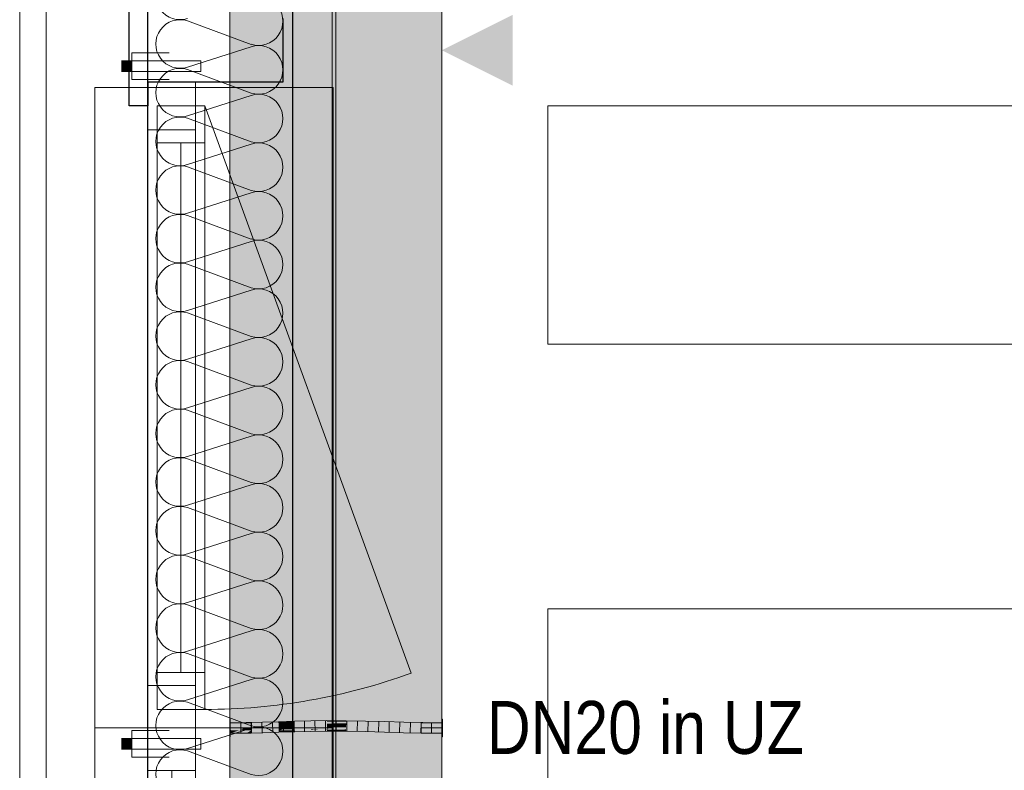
# Model space of a CAD drawing. Extents: x -1920 to 300, y 62 to 656.
# Tile 31 of 60: x -1822 to -1803, y 281 to 295. Entities that reach past the tile are written whole.
import ezdxf
from ezdxf.lldxf.tags import DXFTag

# ---------------------------------------------------------------- set-up
doc = ezdxf.new("R2010")
doc.units = 0
doc.layers.get('0').update_dxf_attribs({"lineweight": 35})
for name, color, linetype, lineweight, true_color in [('00_Beschriftung UZ', 3, 'Continuous', 13, 0x00ff00), ('30 -33 Aussenwände- 7 Fassade_ Elemente', 7, 'Continuous', 9, 0x00aacc), ('30 -35 Decken- 1 Konstruktion-Träger- Stahlbeton', 7, 'grob-A06G9HJG8I', 13, 0x33aa00), ('30 -36 Dächer- 3 Dachbeläge', 7, 'Continuous', 15, 0x9999ff), ('30 -36 Dächer- 4 Dachbekleidungen', 7, 'Continuous', 9, 0xccccff), ('60- 61 allgemeine Ausstattung- 1 Möbel', 7, 'Continuous', 9, 0x00cccc), ('E_Leerrohr 20', 7, 'Continuous', 13, 0xcc0099), ('E_Leerrohr 20-Shading', 7, 'Continuous', 13, 0xcc0099)]:
    doc.layers.add(name, color=color, linetype=linetype, lineweight=lineweight, true_color=true_color)
doc.layers.add('70 -71 Achsen- 1 Gebäudeachsen', color=7, linetype='STRICHPUNKT2-A06G9HJF8I', lineweight=18)
doc.layers.add('Detailelementbeschriftung', color=7, linetype='Continuous', lineweight=9)
doc.layers.add('iwb_Schraffur_Unterzug', color=7, linetype='Continuous', lineweight=5, true_color=0xffffcc, plot=False)
doc.styles.get("Standard").update_dxf_attribs({"font": 'ARIALN.TTF'})
tags = doc.linetypes.add('grob-A06G9HJG8I', pattern=[14, 3, -8, 3]).pattern_tags.tags
tags[8:9] = [DXFTag(74, 4), DXFTag(75, 0), DXFTag(340, '0'), DXFTag(46, 0.0), DXFTag(50, 0.0), DXFTag(44, 0.0), DXFTag(45, 0.0)]
tags[6:7] = [DXFTag(74, 4), DXFTag(75, 0), DXFTag(340, '0'), DXFTag(46, 0.0), DXFTag(50, 0.0), DXFTag(44, 0.0), DXFTag(45, 0.0)]
tags[4:5] = [DXFTag(74, 4), DXFTag(75, 0), DXFTag(340, '0'), DXFTag(46, 0.0), DXFTag(50, 0.0), DXFTag(44, 0.0), DXFTag(45, 0.0)]
tags = doc.linetypes.add('STRICHPUNKT2', pattern=[12.7, 6.35, -3.175, 0, -3.175]).pattern_tags.tags
tags[10:11] = [DXFTag(74, 4), DXFTag(75, 0), DXFTag(340, '0'), DXFTag(46, 0.0), DXFTag(50, 0.0), DXFTag(44, 0.0), DXFTag(45, 0.0)]
tags[8:9] = [DXFTag(74, 4), DXFTag(75, 0), DXFTag(340, '0'), DXFTag(46, 0.0), DXFTag(50, 0.0), DXFTag(44, 0.0), DXFTag(45, 0.0)]
tags[6:7] = [DXFTag(74, 4), DXFTag(75, 0), DXFTag(340, '0'), DXFTag(46, 0.0), DXFTag(50, 0.0), DXFTag(44, 0.0), DXFTag(45, 0.0)]
tags[4:5] = [DXFTag(74, 4), DXFTag(75, 0), DXFTag(340, '0'), DXFTag(46, 0.0), DXFTag(50, 0.0), DXFTag(44, 0.0), DXFTag(45, 0.0)]
tags = doc.linetypes.add('STRICHPUNKT2-A06G9HJF8I', pattern=[12.7, 6.35, -3.175, 0, -3.175]).pattern_tags.tags
tags[10:11] = [DXFTag(74, 4), DXFTag(75, 0), DXFTag(340, '0'), DXFTag(46, 0.0), DXFTag(50, 0.0), DXFTag(44, 0.0), DXFTag(45, 0.0)]
tags[8:9] = [DXFTag(74, 4), DXFTag(75, 0), DXFTag(340, '0'), DXFTag(46, 0.0), DXFTag(50, 0.0), DXFTag(44, 0.0), DXFTag(45, 0.0)]
tags[6:7] = [DXFTag(74, 4), DXFTag(75, 0), DXFTag(340, '0'), DXFTag(46, 0.0), DXFTag(50, 0.0), DXFTag(44, 0.0), DXFTag(45, 0.0)]
tags[4:5] = [DXFTag(74, 4), DXFTag(75, 0), DXFTag(340, '0'), DXFTag(46, 0.0), DXFTag(50, 0.0), DXFTag(44, 0.0), DXFTag(45, 0.0)]

# ---------------------------------------------------------------- blocks, each defined once
blk = doc.blocks.new('Shading-A06G9GZV8I', base_point=(-1816.303, 281.903))
at = {"layer": 'E_Leerrohr 20-Shading', "color": 223, "true_color": 0xc67fb4}
for points in [[(-1816.914, 281.981), (-1816.915, 282.011), (-1817.218, 281.972), (-1817.219, 282.002)], [(-1816.915, 282.011), (-1816.914, 281.981), (-1816.694, 282.017), (-1816.694, 282.009)], [(-1816.694, 282.009), (-1816.61, 282.02), (-1816.694, 282.017)], [(-1816.609, 281.993), (-1816.61, 282.02), (-1816.694, 281.989), (-1816.694, 282.009)], [(-1816.305, 282.006), (-1816.305, 282.027), (-1816.609, 281.993), (-1816.61, 282.02)], [(-1815.999, 282.012), (-1815.999, 282.031), (-1816.305, 282.006), (-1816.305, 282.027)], [(-1816.305, 282), (-1815.999, 282.006), (-1816.305, 282.006), (-1815.999, 282.012)], [(-1815.999, 282.012), (-1815.816, 282.011), (-1815.999, 282.031), (-1815.816, 282.03)], [(-1815.999, 282.006), (-1815.636, 282.005), (-1815.999, 282.012), (-1815.636, 282.01)], [(-1815.816, 282.011), (-1815.636, 282.01), (-1815.816, 282.03), (-1815.635, 282.029)], [(-1815.273, 281.998), (-1815.272, 282.023), (-1815.636, 282.01), (-1815.635, 282.029)], [(-1814.91, 281.986), (-1814.909, 282.013), (-1815.273, 281.997), (-1815.272, 282.023)], [(-1814.548, 281.975), (-1814.547, 282.003), (-1814.91, 281.986), (-1814.909, 282.013)], [(-1817.521, 281.966), (-1817.522, 281.995), (-1817.825, 281.965), (-1817.825, 281.992)], [(-1817.825, 281.964), (-1817.825, 281.963), (-1817.521, 281.966)], [(-1817.825, 281.792), (-1817.519, 281.797), (-1817.825, 281.822), (-1817.519, 281.824)], [(-1817.218, 281.973), (-1817.219, 282.002), (-1817.521, 281.966), (-1817.522, 281.995)], [(-1817.521, 281.966), (-1817.218, 281.972), (-1817.521, 281.966), (-1817.218, 281.973)], [(-1817.214, 281.802), (-1817.214, 281.831), (-1817.519, 281.795), (-1817.519, 281.824)], [(-1816.909, 281.811), (-1816.91, 281.84), (-1817.214, 281.802), (-1817.214, 281.831)], [(-1816.694, 282.009), (-1816.914, 281.981), (-1816.694, 281.988)], [(-1816.909, 281.811), (-1816.692, 281.817), (-1816.91, 281.84), (-1816.693, 281.846)], [(-1816.609, 281.991), (-1816.609, 281.993), (-1816.694, 281.988), (-1816.694, 281.989)], [(-1816.694, 281.988), (-1816.609, 281.99), (-1816.609, 281.991)], [(-1816.693, 281.846), (-1816.693, 281.834), (-1816.606, 281.849), (-1816.605, 281.839)], [(-1816.693, 281.834), (-1816.692, 281.817), (-1816.605, 281.839), (-1816.605, 281.82)], [(-1816.609, 281.991), (-1816.305, 282), (-1816.609, 281.993), (-1816.305, 282.006)], [(-1816.609, 281.99), (-1816.305, 281.998), (-1816.609, 281.991), (-1816.305, 282)], [(-1816.302, 281.852), (-1816.302, 281.856), (-1816.605, 281.839), (-1816.606, 281.849)], [(-1816.605, 281.82), (-1816.301, 281.827), (-1816.605, 281.839), (-1816.302, 281.852)], [(-1816.305, 281.998), (-1815.999, 282.002), (-1816.305, 282), (-1815.999, 282.006)], [(-1815.999, 281.858), (-1815.999, 281.86), (-1816.302, 281.852), (-1816.302, 281.856)], [(-1816.301, 281.827), (-1815.999, 281.831), (-1816.302, 281.852), (-1815.999, 281.858)], [(-1815.999, 282.002), (-1815.636, 282), (-1815.999, 282.006), (-1815.636, 282.005)], [(-1815.999, 281.86), (-1815.999, 281.858), (-1815.819, 281.859), (-1815.819, 281.857)], [(-1815.999, 281.858), (-1815.999, 281.831), (-1815.819, 281.857), (-1815.819, 281.83)], [(-1815.819, 281.859), (-1815.819, 281.857), (-1815.637, 281.857), (-1815.637, 281.855)], [(-1815.637, 281.859), (-1815.819, 281.859), (-1815.637, 281.857), (-1815.819, 281.859)], [(-1815.819, 281.857), (-1815.819, 281.83), (-1815.637, 281.855), (-1815.638, 281.829)], [(-1815.638, 281.829), (-1815.276, 281.823), (-1815.637, 281.855), (-1815.276, 281.845)], [(-1815.276, 281.845), (-1815.276, 281.852), (-1815.637, 281.855), (-1815.637, 281.859)], [(-1815.636, 282.005), (-1815.273, 281.997), (-1815.636, 282.01), (-1815.273, 281.998)], [(-1815.636, 282), (-1815.273, 281.993), (-1815.636, 282.005), (-1815.273, 281.997)], [(-1814.915, 281.813), (-1814.914, 281.842), (-1815.276, 281.823), (-1815.276, 281.852)], [(-1815.273, 281.997), (-1815.273, 281.993), (-1815.208, 281.995), (-1815.023, 281.987)], [(-1815.208, 281.995), (-1815.055, 281.988), (-1814.91, 281.986), (-1814.91, 281.984)], [(-1814.552, 281.803), (-1814.551, 281.833), (-1814.915, 281.813), (-1814.914, 281.842)], [(-1814.91, 281.984), (-1814.548, 281.974), (-1814.91, 281.986), (-1814.548, 281.975)], [(-1814.189, 281.796), (-1814.188, 281.825), (-1814.552, 281.803), (-1814.551, 281.833)], [(-1814.186, 281.966), (-1814.186, 281.996), (-1814.548, 281.975), (-1814.547, 282.003)], [(-1814.548, 281.974), (-1814.186, 281.966), (-1814.548, 281.975)], [(-1813.825, 281.792), (-1813.825, 281.822), (-1814.189, 281.796), (-1814.188, 281.825)], [(-1813.825, 281.963), (-1813.825, 281.992), (-1814.186, 281.966), (-1814.186, 281.996)], [(-1817.825, 281.792), (-1817.519, 281.795), (-1817.519, 281.797)]]:
    blk.add_solid(points, dxfattribs=at)
at = {"layer": 'E_Leerrohr 20-Shading', "color": 231, "true_color": 0xe17fc9}
for points in [[(-1817.52, 281.895), (-1817.521, 281.966), (-1817.825, 281.892), (-1817.825, 281.963)], [(-1817.667, 281.893), (-1817.52, 281.895), (-1817.825, 281.892)], [(-1817.825, 281.89), (-1817.667, 281.893), (-1817.825, 281.892)], [(-1817.825, 281.89), (-1817.825, 281.888), (-1817.731, 281.892), (-1817.646, 281.891)], [(-1817.586, 281.876), (-1817.646, 281.891), (-1817.825, 281.878), (-1817.825, 281.888)], [(-1817.52, 281.859), (-1817.586, 281.876), (-1817.825, 281.863), (-1817.825, 281.878)], [(-1817.825, 281.863), (-1817.825, 281.822), (-1817.52, 281.859), (-1817.519, 281.824)], [(-1817.731, 281.892), (-1817.646, 281.891), (-1817.667, 281.893), (-1817.553, 281.893)], [(-1817.553, 281.893), (-1817.52, 281.894), (-1817.667, 281.893), (-1817.52, 281.895)], [(-1817.52, 281.894), (-1817.646, 281.891), (-1817.52, 281.891)], [(-1817.52, 281.891), (-1817.646, 281.891), (-1817.52, 281.876), (-1817.586, 281.876)], [(-1817.586, 281.876), (-1817.52, 281.859), (-1817.52, 281.876)], [(-1817.216, 281.902), (-1817.218, 281.972), (-1817.52, 281.895), (-1817.521, 281.966)], [(-1817.216, 281.895), (-1817.216, 281.902), (-1817.52, 281.893), (-1817.52, 281.894)], [(-1817.216, 281.902), (-1817.216, 281.902), (-1817.52, 281.894), (-1817.52, 281.895)], [(-1817.216, 281.886), (-1817.216, 281.895), (-1817.52, 281.891), (-1817.52, 281.893)], [(-1817.216, 281.886), (-1817.52, 281.891), (-1817.215, 281.873), (-1817.52, 281.876)], [(-1817.52, 281.876), (-1817.52, 281.859), (-1817.215, 281.873), (-1817.215, 281.855)], [(-1817.52, 281.859), (-1817.519, 281.824), (-1817.215, 281.855), (-1817.214, 281.831)], [(-1816.912, 281.911), (-1816.914, 281.981), (-1817.216, 281.902), (-1817.218, 281.972)], [(-1817.216, 281.901), (-1817.067, 281.896), (-1816.912, 281.911), (-1816.911, 281.898)], [(-1817.216, 281.901), (-1816.912, 281.911), (-1817.216, 281.902)], [(-1817.067, 281.896), (-1817.216, 281.901), (-1817.216, 281.895)], [(-1816.911, 281.892), (-1817.067, 281.896), (-1817.216, 281.886), (-1817.216, 281.895)], [(-1816.911, 281.892), (-1817.216, 281.886), (-1816.911, 281.88)], [(-1816.911, 281.88), (-1817.216, 281.886), (-1816.911, 281.869), (-1817.215, 281.873)], [(-1817.215, 281.873), (-1817.215, 281.855), (-1816.911, 281.869), (-1816.91, 281.85)], [(-1817.214, 281.831), (-1816.91, 281.84), (-1817.215, 281.855), (-1816.91, 281.85)], [(-1817.067, 281.896), (-1816.911, 281.892), (-1816.911, 281.898)], [(-1816.912, 281.911), (-1816.693, 281.917), (-1816.914, 281.981), (-1816.694, 281.988)], [(-1816.743, 281.899), (-1816.693, 281.917), (-1816.911, 281.898), (-1816.912, 281.911)], [(-1816.777, 281.887), (-1816.743, 281.899), (-1816.911, 281.892), (-1816.911, 281.898)], [(-1816.777, 281.887), (-1816.911, 281.892), (-1816.804, 281.877), (-1816.911, 281.88)], [(-1816.804, 281.877), (-1816.911, 281.88), (-1816.83, 281.868), (-1816.911, 281.869)], [(-1816.911, 281.869), (-1816.91, 281.85), (-1816.83, 281.868), (-1816.883, 281.849)], [(-1816.91, 281.85), (-1816.91, 281.84), (-1816.883, 281.849)], [(-1816.883, 281.849), (-1816.91, 281.84), (-1816.693, 281.846)], [(-1816.88, 281.851), (-1816.883, 281.849), (-1816.611, 281.853), (-1816.606, 281.849)], [(-1816.606, 281.849), (-1816.883, 281.849), (-1816.693, 281.846)], [(-1816.628, 281.866), (-1816.83, 281.868), (-1816.611, 281.853), (-1816.88, 281.851)], [(-1816.804, 281.877), (-1816.83, 281.868), (-1816.638, 281.874), (-1816.628, 281.866)], [(-1816.638, 281.874), (-1816.65, 281.883), (-1816.804, 281.877), (-1816.777, 281.887)], [(-1816.777, 281.887), (-1816.65, 281.883), (-1816.743, 281.899), (-1816.671, 281.9)], [(-1816.671, 281.9), (-1816.693, 281.917), (-1816.743, 281.899)], [(-1816.694, 281.988), (-1816.694, 281.986), (-1816.609, 281.99), (-1816.609, 281.984)], [(-1816.694, 281.986), (-1816.693, 281.917), (-1816.609, 281.984), (-1816.608, 281.92)], [(-1816.607, 281.918), (-1816.608, 281.92), (-1816.693, 281.917)], [(-1816.607, 281.9), (-1816.607, 281.918), (-1816.671, 281.9), (-1816.693, 281.917)], [(-1816.607, 281.897), (-1816.607, 281.9), (-1816.67, 281.899), (-1816.671, 281.9)], [(-1816.65, 281.883), (-1816.606, 281.882), (-1816.67, 281.899), (-1816.607, 281.897)], [(-1816.606, 281.882), (-1816.65, 281.883), (-1816.606, 281.873), (-1816.638, 281.874)], [(-1816.606, 281.873), (-1816.638, 281.874), (-1816.606, 281.866), (-1816.628, 281.866)], [(-1816.606, 281.866), (-1816.628, 281.866), (-1816.606, 281.853), (-1816.611, 281.853)], [(-1816.611, 281.853), (-1816.606, 281.849), (-1816.606, 281.853)], [(-1816.304, 281.979), (-1816.305, 281.998), (-1816.609, 281.984), (-1816.609, 281.99)], [(-1816.608, 281.92), (-1816.303, 281.927), (-1816.609, 281.984), (-1816.304, 281.979)], [(-1816.303, 281.92), (-1816.303, 281.927), (-1816.607, 281.918), (-1816.608, 281.92)], [(-1816.303, 281.92), (-1816.607, 281.918), (-1816.303, 281.903), (-1816.607, 281.9)], [(-1816.303, 281.903), (-1816.607, 281.9), (-1816.302, 281.885), (-1816.607, 281.897)], [(-1816.607, 281.897), (-1816.606, 281.882), (-1816.302, 281.885), (-1816.302, 281.872)], [(-1816.302, 281.872), (-1816.606, 281.882), (-1816.302, 281.868), (-1816.606, 281.873)], [(-1816.302, 281.868), (-1816.606, 281.873), (-1816.302, 281.863), (-1816.606, 281.866)], [(-1816.302, 281.863), (-1816.606, 281.866), (-1816.302, 281.856), (-1816.606, 281.853)], [(-1816.606, 281.853), (-1816.606, 281.849), (-1816.302, 281.856)], [(-1815.999, 281.976), (-1815.999, 282.002), (-1816.304, 281.979), (-1816.305, 281.998)], [(-1816.304, 281.979), (-1816.303, 281.928), (-1815.999, 281.976), (-1815.999, 281.934)], [(-1816.303, 281.928), (-1816.303, 281.927), (-1815.999, 281.934), (-1815.999, 281.931)], [(-1815.999, 281.921), (-1815.999, 281.931), (-1816.303, 281.92), (-1816.303, 281.927)], [(-1815.999, 281.921), (-1816.303, 281.92), (-1815.999, 281.904), (-1816.303, 281.903)], [(-1815.999, 281.904), (-1816.303, 281.903), (-1815.999, 281.874), (-1816.302, 281.885)], [(-1815.999, 281.874), (-1816.302, 281.885), (-1815.999, 281.867), (-1816.302, 281.874)], [(-1816.302, 281.874), (-1816.302, 281.872), (-1815.999, 281.867), (-1815.999, 281.864)], [(-1816.067, 281.866), (-1816.302, 281.872), (-1816.302, 281.868)], [(-1816.11, 281.861), (-1815.999, 281.864), (-1816.302, 281.868), (-1816.067, 281.866)], [(-1816.11, 281.861), (-1816.302, 281.868), (-1816.302, 281.863)], [(-1816.302, 281.856), (-1816.11, 281.861), (-1816.302, 281.863)], [(-1815.999, 281.86), (-1816.11, 281.861), (-1816.302, 281.856)], [(-1815.999, 281.86), (-1815.999, 281.864), (-1816.11, 281.861)], [(-1815.636, 281.977), (-1815.636, 282), (-1815.999, 281.976), (-1815.999, 282.002)], [(-1815.999, 281.976), (-1815.999, 281.931), (-1815.817, 281.977), (-1815.817, 281.93)], [(-1815.999, 281.921), (-1815.817, 281.93), (-1815.999, 281.931)], [(-1815.817, 281.93), (-1815.999, 281.921), (-1815.818, 281.92)], [(-1815.898, 281.904), (-1815.999, 281.921), (-1815.999, 281.904)], [(-1815.818, 281.92), (-1815.999, 281.921), (-1815.818, 281.904), (-1815.898, 281.904)], [(-1815.999, 281.874), (-1815.898, 281.904), (-1815.999, 281.904)], [(-1815.999, 281.874), (-1815.741, 281.866), (-1815.898, 281.904), (-1815.681, 281.866)], [(-1815.999, 281.874), (-1815.999, 281.867), (-1815.666, 281.864), (-1815.637, 281.859)], [(-1815.999, 281.867), (-1815.999, 281.864), (-1815.637, 281.859)], [(-1815.637, 281.859), (-1815.999, 281.864), (-1815.819, 281.859)], [(-1815.999, 281.864), (-1815.999, 281.86), (-1815.819, 281.859)], [(-1815.637, 281.866), (-1815.637, 281.903), (-1815.681, 281.866), (-1815.898, 281.904)], [(-1815.817, 281.93), (-1815.818, 281.92), (-1815.637, 281.928), (-1815.637, 281.919)], [(-1815.637, 281.903), (-1815.637, 281.919), (-1815.818, 281.904), (-1815.818, 281.92)], [(-1815.817, 281.93), (-1815.637, 281.929), (-1815.817, 281.977), (-1815.636, 281.977)], [(-1815.637, 281.928), (-1815.637, 281.929), (-1815.817, 281.93)], [(-1815.741, 281.866), (-1815.666, 281.864), (-1815.681, 281.866)], [(-1815.637, 281.863), (-1815.637, 281.866), (-1815.666, 281.864), (-1815.681, 281.866)], [(-1815.666, 281.864), (-1815.637, 281.859), (-1815.637, 281.863)], [(-1815.636, 281.977), (-1815.637, 281.929), (-1815.273, 281.982), (-1815.274, 281.925)], [(-1815.274, 281.921), (-1815.274, 281.923), (-1815.637, 281.928), (-1815.637, 281.929)], [(-1815.637, 281.929), (-1815.274, 281.923), (-1815.274, 281.925)], [(-1815.637, 281.919), (-1815.275, 281.914), (-1815.637, 281.928), (-1815.274, 281.921)], [(-1815.637, 281.919), (-1815.637, 281.903), (-1815.275, 281.914), (-1815.275, 281.901)], [(-1815.275, 281.871), (-1815.275, 281.901), (-1815.637, 281.866), (-1815.637, 281.903)], [(-1815.276, 281.852), (-1815.275, 281.871), (-1815.637, 281.863), (-1815.637, 281.866)], [(-1815.273, 281.982), (-1815.273, 281.993), (-1815.636, 281.977), (-1815.636, 282)], [(-1815.275, 281.871), (-1815.276, 281.852), (-1814.913, 281.878), (-1814.914, 281.842)], [(-1815.275, 281.914), (-1814.912, 281.907), (-1815.274, 281.921), (-1814.912, 281.912)], [(-1815.275, 281.914), (-1815.275, 281.901), (-1814.912, 281.907), (-1814.912, 281.898)], [(-1814.912, 281.898), (-1815.275, 281.901), (-1814.913, 281.878), (-1815.275, 281.871)], [(-1815.274, 281.923), (-1815.023, 281.987), (-1815.273, 281.982)], [(-1815.274, 281.923), (-1814.912, 281.913), (-1815.023, 281.987), (-1814.91, 281.984)], [(-1814.912, 281.912), (-1814.912, 281.913), (-1815.274, 281.921), (-1815.274, 281.923)], [(-1815.023, 281.987), (-1815.273, 281.993), (-1815.273, 281.982)], [(-1814.913, 281.878), (-1814.914, 281.842), (-1814.55, 281.885), (-1814.551, 281.833)], [(-1814.55, 281.896), (-1814.912, 281.898), (-1814.55, 281.885), (-1814.913, 281.878)], [(-1814.549, 281.903), (-1814.548, 281.974), (-1814.912, 281.913), (-1814.91, 281.984)], [(-1814.55, 281.901), (-1814.549, 281.903), (-1814.912, 281.907), (-1814.912, 281.913)], [(-1814.912, 281.907), (-1814.912, 281.898), (-1814.55, 281.901), (-1814.55, 281.896)], [(-1814.55, 281.885), (-1814.551, 281.833), (-1814.187, 281.89), (-1814.188, 281.825)], [(-1814.187, 281.896), (-1814.549, 281.903), (-1814.55, 281.901)], [(-1814.55, 281.901), (-1814.55, 281.896), (-1814.187, 281.896), (-1814.187, 281.893)], [(-1814.187, 281.893), (-1814.55, 281.896), (-1814.187, 281.89), (-1814.55, 281.885)], [(-1814.187, 281.896), (-1814.186, 281.966), (-1814.549, 281.903), (-1814.548, 281.974)], [(-1814.187, 281.89), (-1814.188, 281.825), (-1813.825, 281.892), (-1813.825, 281.822)], [(-1813.825, 281.892), (-1813.825, 281.963), (-1814.187, 281.896), (-1814.186, 281.966)], [(-1813.825, 281.892), (-1814.187, 281.896), (-1814.187, 281.893)], [(-1814.187, 281.893), (-1814.187, 281.89), (-1813.825, 281.892)]]:
    blk.add_solid(points, dxfattribs=at)
blk = doc.blocks.new('Shading-A06G9GZX8I', base_point=(-1813.825, 281.892))
at = {"layer": 'E_Leerrohr 20-Shading', "color": 213, "true_color": 0xd67fc0}
for points in [[(-1813.819, 282.057), (-1813.825, 282.057), (-1813.819, 282.003), (-1813.825, 282.003)], [(-1814.219, 281.992), (-1814.219, 281.892), (-1813.825, 281.992), (-1813.825, 281.892)], [(-1813.825, 281.892), (-1814.219, 281.892), (-1813.825, 281.792), (-1814.219, 281.798)], [(-1813.825, 282.003), (-1813.825, 281.892), (-1813.819, 282.003), (-1813.819, 281.892)], [(-1813.819, 281.892), (-1813.825, 281.892), (-1813.819, 281.846), (-1813.825, 281.846)], [(-1813.819, 281.846), (-1813.825, 281.846), (-1813.819, 281.838), (-1813.825, 281.838)], [(-1813.825, 281.838), (-1813.825, 281.727), (-1813.819, 281.838), (-1813.819, 281.727)], [(-1814.219, 281.798), (-1814.219, 281.792), (-1813.825, 281.792)]]:
    blk.add_solid(points, dxfattribs=at)
blk = doc.blocks.new('Shading-A06G9GZZ8I', base_point=(-1817.825, 281.977))
at = {"layer": 'E_Leerrohr 20-Shading', "color": 213, "true_color": 0xd67fc0}
for points in [[(-1817.825, 282.01), (-1817.825, 282.057), (-1817.831, 282.01), (-1817.831, 282.057)], [(-1817.831, 282.01), (-1817.831, 282.006), (-1817.825, 282.01), (-1817.825, 282.006)], [(-1817.831, 282.006), (-1817.831, 281.979), (-1817.825, 282.006), (-1817.825, 281.979)], [(-1817.831, 281.892), (-1817.825, 281.892), (-1817.831, 281.979), (-1817.825, 281.979)], [(-1817.825, 281.87), (-1817.825, 281.892), (-1817.831, 281.87), (-1817.831, 281.892)], [(-1817.831, 281.857), (-1817.825, 281.857), (-1817.831, 281.87), (-1817.825, 281.87)], [(-1817.831, 281.857), (-1817.831, 281.844), (-1817.825, 281.857), (-1817.825, 281.844)], [(-1817.825, 281.844), (-1817.831, 281.844), (-1817.825, 281.823), (-1817.831, 281.823)], [(-1817.784, 281.979), (-1817.825, 281.992), (-1817.825, 281.977)], [(-1817.825, 281.992), (-1817.784, 281.979), (-1817.521, 281.992)], [(-1817.825, 281.977), (-1817.825, 281.908), (-1817.784, 281.979), (-1817.554, 281.904)], [(-1817.825, 281.908), (-1817.825, 281.899), (-1817.554, 281.904), (-1817.52, 281.892)], [(-1817.548, 281.893), (-1817.825, 281.899), (-1817.641, 281.892), (-1817.825, 281.895)], [(-1817.825, 281.895), (-1817.825, 281.892), (-1817.641, 281.892)], [(-1817.825, 281.89), (-1817.825, 281.851), (-1817.52, 281.892), (-1817.654, 281.848)], [(-1817.825, 281.89), (-1817.52, 281.892), (-1817.825, 281.891), (-1817.641, 281.892)], [(-1817.641, 281.892), (-1817.825, 281.892), (-1817.825, 281.891)], [(-1817.825, 281.851), (-1817.825, 281.792), (-1817.654, 281.848)], [(-1817.51, 281.797), (-1817.431, 281.845), (-1817.825, 281.792), (-1817.654, 281.848)], [(-1817.784, 281.979), (-1817.431, 281.992), (-1817.521, 281.992)], [(-1817.431, 281.992), (-1817.784, 281.979), (-1817.431, 281.902), (-1817.554, 281.904)], [(-1817.52, 281.892), (-1817.654, 281.848), (-1817.431, 281.892), (-1817.431, 281.845)], [(-1817.52, 281.892), (-1817.548, 281.893), (-1817.641, 281.892)], [(-1817.554, 281.904), (-1817.52, 281.892), (-1817.431, 281.902), (-1817.431, 281.892)], [(-1817.431, 281.8), (-1817.431, 281.845), (-1817.51, 281.797)], [(-1817.831, 281.823), (-1817.831, 281.727), (-1817.825, 281.823), (-1817.825, 281.727)], [(-1817.51, 281.797), (-1817.825, 281.792), (-1817.64, 281.792)], [(-1817.518, 281.792), (-1817.51, 281.797), (-1817.64, 281.792)], [(-1817.431, 281.797), (-1817.431, 281.8), (-1817.518, 281.792), (-1817.51, 281.797)], [(-1817.518, 281.792), (-1817.431, 281.792), (-1817.431, 281.797)]]:
    blk.add_solid(points, dxfattribs=at)
blk = doc.blocks.new('Referenz-A06G9HJH8I', base_point=(-1905.787, 86.892))
at = {"layer": '00_Beschriftung UZ', "color": 0, "lineweight": 0}
for points in [[(-1815.166, 294.026), (-1813.831, 294.692), (-1815.165, 295.362)], [(-1812.495, 294.026), (-1813.831, 294.692), (-1812.496, 295.362)]]:
    blk.add_solid(points, dxfattribs=at)
at = {"layer": '30 -33 Aussenwände- 7 Fassade_ Elemente', "color": 0, "linetype": 'Continuous', "lineweight": -2, "ltscale": 0.25}
for p, q in [((-1819.381, 270.642), (-1819.381, 353.142)), ((-1816.651, 350.892), (-1816.651, 272.892)), ((-1819.731, 293.642), (-1819.731, 295.742)), ((-1816.831, 295.292), (-1816.831, 294.092)), ((-1819.381, 294.092), (-1819.381, 293.642)), ((-1816.831, 294.092), (-1819.381, 294.092)), ((-1819.381, 293.642), (-1819.731, 293.642))]:
    blk.add_line(p, q, dxfattribs=at)
at = {"layer": '30 -33 Aussenwände- 7 Fassade_ Elemente', "color": 0, "linetype": 'Continuous', "ltscale": 0.13}
for p, q in [((-1821.801, 352.442), (-1821.801, 271.292)), ((-1815.901, 272.892), (-1815.901, 350.892)), ((-1821.301, 273.142), (-1821.301, 350.642)), ((-1819.381, 350.642), (-1819.381, 273.142)), ((-1821.801, 241.342), (-1821.801, 322.442)), ((-1813.831, 320.892), (-1813.831, 242.892)), ((-1817.431, 294.804), (-1818.631, 295.248)), ((-1818.631, 294.374), (-1817.431, 294.759)), ((-1817.431, 293.885), (-1818.631, 294.329)), ((-1819.381, 294.092), (-1818.481, 294.092)), ((-1819.381, 281.892), (-1819.381, 294.092)), ((-1818.481, 294.092), (-1818.481, 281.892)), ((-1818.631, 293.455), (-1817.431, 293.84)), ((-1819.206, 293.642), (-1818.306, 293.642)), ((-1819.206, 282.242), (-1819.206, 293.642)), ((-1818.306, 293.642), (-1818.306, 282.242)), ((-1817.431, 292.966), (-1818.631, 293.41)), ((-1818.631, 292.535), (-1817.431, 292.921)), ((-1817.431, 292.047), (-1818.631, 292.49)), ((-1818.631, 291.616), (-1817.431, 292.002)), ((-1817.431, 291.127), (-1818.631, 291.571)), ((-1818.631, 290.697), (-1817.431, 291.082)), ((-1817.431, 290.208), (-1818.631, 290.652)), ((-1818.631, 289.778), (-1817.431, 290.163)), ((-1817.431, 289.289), (-1818.631, 289.733)), ((-1818.631, 288.858), (-1817.431, 289.244)), ((-1817.431, 288.37), (-1818.631, 288.813)), ((-1818.631, 287.939), (-1817.431, 288.325)), ((-1817.431, 287.45), (-1818.631, 287.894)), ((-1818.631, 287.02), (-1817.431, 287.405)), ((-1817.431, 286.531), (-1818.631, 286.975)), ((-1818.631, 286.1), (-1817.431, 286.486)), ((-1817.431, 285.612), (-1818.631, 286.055)), ((-1818.631, 285.181), (-1817.431, 285.567)), ((-1817.431, 284.693), (-1818.631, 285.136)), ((-1818.631, 284.262), (-1817.431, 284.648)), ((-1817.431, 283.773), (-1818.631, 284.217)), ((-1818.631, 283.343), (-1817.431, 283.728)), ((-1817.431, 282.854), (-1818.631, 283.298)), ((-1818.631, 282.423), (-1817.431, 282.809)), ((-1818.306, 282.242), (-1819.206, 282.242)), ((-1817.431, 281.935), (-1818.631, 282.378)), ((-1819.381, 281.892), (-1818.481, 281.892)), ((-1819.381, 269.692), (-1819.381, 281.892)), ((-1818.631, 281.504), (-1817.431, 281.89)), ((-1818.481, 281.892), (-1818.481, 269.692)), ((-1817.431, 281.016), (-1818.631, 281.459))]:
    blk.add_line(p, q, dxfattribs=at)
at = {"layer": '30 -33 Aussenwände- 7 Fassade_ Elemente', "color": 0}
for p, q in [((-1820.381, 293.992), (-1819.381, 293.992)), ((-1820.381, 281.892), (-1820.381, 293.992)), ((-1818.481, 293.992), (-1819.381, 293.992)), ((-1819.381, 293.992), (-1819.381, 293.192)), ((-1818.481, 293.192), (-1818.481, 293.992)), ((-1815.881, 293.992), (-1818.481, 293.992)), ((-1815.881, 281.892), (-1815.881, 293.992)), ((-1819.206, 292.942), (-1819.206, 293.642)), ((-1819.206, 293.642), (-1818.306, 293.642)), ((-1818.306, 293.642), (-1818.306, 292.942)), ((-1819.381, 282.692), (-1819.381, 293.192)), ((-1819.381, 293.192), (-1818.481, 293.192)), ((-1819.206, 282.942), (-1819.206, 292.942)), ((-1819.206, 292.942), (-1818.306, 292.942)), ((-1818.756, 282.942), (-1818.756, 292.942)), ((-1818.306, 292.942), (-1818.306, 282.942)), ((-1819.206, 282.242), (-1819.206, 282.942)), ((-1818.306, 282.942), (-1819.206, 282.942)), ((-1818.306, 282.942), (-1818.306, 282.242)), ((-1819.381, 282.692), (-1818.481, 282.692)), ((-1819.381, 281.892), (-1819.381, 282.692)), ((-1818.481, 282.692), (-1818.481, 281.892)), ((-1818.306, 282.242), (-1819.206, 282.242)), ((-1820.381, 269.792), (-1820.381, 281.892)), ((-1819.381, 281.892), (-1820.381, 281.892)), ((-1818.481, 281.892), (-1819.381, 281.892)), ((-1819.381, 281.892), (-1819.381, 281.092)), ((-1818.481, 281.892), (-1815.881, 281.892)), ((-1818.481, 281.092), (-1818.481, 281.892)), ((-1815.881, 269.792), (-1815.881, 281.892))]:
    blk.add_line(p, q, dxfattribs=at)
at = {"layer": '30 -33 Aussenwände- 7 Fassade_ Elemente', "color": 0, "linetype": 'Continuous', "lineweight": 18, "ltscale": 0.18}
for p, q in [((-1819.381, 293.192), (-1819.381, 294.092)), ((-1819.381, 294.092), (-1818.481, 294.092)), ((-1818.481, 294.092), (-1818.481, 293.192)), ((-1819.206, 293.642), (-1818.306, 293.642)), ((-1819.206, 292.942), (-1819.206, 293.642)), ((-1818.306, 293.642), (-1818.306, 292.942)), ((-1818.481, 293.192), (-1819.381, 293.192)), ((-1818.306, 292.942), (-1819.206, 292.942)), ((-1818.756, 282.942), (-1818.756, 292.942)), ((-1819.206, 282.942), (-1818.306, 282.942)), ((-1819.206, 282.242), (-1819.206, 282.942)), ((-1818.306, 282.942), (-1818.306, 282.242)), ((-1819.381, 281.892), (-1819.381, 282.692)), ((-1819.381, 282.692), (-1818.481, 282.692)), ((-1818.481, 282.692), (-1818.481, 281.892)), ((-1818.306, 282.242), (-1819.206, 282.242)), ((-1819.381, 281.892), (-1818.481, 281.892)), ((-1819.381, 281.092), (-1819.381, 281.892)), ((-1818.481, 281.892), (-1818.481, 281.092)), ((-1818.481, 281.092), (-1819.381, 281.092)), ((-1818.931, 281.092), (-1818.931, 270.592))]:
    blk.add_line(p, q, dxfattribs=at)
at = {"layer": '30 -33 Aussenwände- 7 Fassade_ Elemente', "color": 0, "linetype": 'grob-A06G9HJG8I', "ltscale": 0.13}
blk.add_line((-1818.306, 293.642), (-1814.407, 282.93), dxfattribs=at)
at = {"layer": '30 -33 Aussenwände- 7 Fassade_ Elemente', "color": 0, "linetype": 'Continuous', "ltscale": 0.13}
for centre, major_axis, end_param in [((-1818.771, 295.73), (0.141, 0.437), 3.764652), ((-1817.29, 295.242), (-0.141, -0.437), 3.765224), ((-1818.771, 294.811), (0.141, 0.437), 3.764652), ((-1817.29, 294.322), (-0.141, -0.437), 3.765224), ((-1818.771, 293.892), (0.141, 0.437), 3.764652), ((-1817.29, 293.403), (-0.141, -0.437), 3.765224), ((-1818.771, 292.972), (0.141, 0.437), 3.764652), ((-1817.29, 292.484), (-0.141, -0.437), 3.765224), ((-1818.771, 292.053), (0.141, 0.437), 3.764652), ((-1817.29, 291.565), (-0.141, -0.437), 3.765224), ((-1818.771, 291.134), (0.141, 0.437), 3.764652), ((-1817.29, 290.645), (-0.141, -0.437), 3.765224), ((-1818.771, 290.215), (0.141, 0.437), 3.764652), ((-1817.29, 289.726), (-0.141, -0.437), 3.765224), ((-1818.771, 289.295), (0.141, 0.437), 3.764652), ((-1817.29, 288.807), (-0.141, -0.437), 3.765224), ((-1818.771, 288.376), (0.141, 0.437), 3.764652), ((-1817.29, 287.888), (-0.141, -0.437), 3.765224), ((-1818.771, 287.457), (0.141, 0.437), 3.764652), ((-1817.29, 286.968), (-0.141, -0.437), 3.765224), ((-1818.771, 286.538), (0.141, 0.437), 3.764652), ((-1817.29, 286.049), (-0.141, -0.437), 3.765224), ((-1818.771, 285.618), (0.141, 0.437), 3.764652), ((-1817.29, 285.13), (-0.141, -0.437), 3.765224), ((-1818.771, 284.699), (0.141, 0.437), 3.764652), ((-1817.29, 284.21), (-0.141, -0.437), 3.765224), ((-1818.771, 283.78), (0.141, 0.437), 3.764652), ((-1817.29, 283.291), (-0.141, -0.437), 3.765224), ((-1818.771, 282.861), (0.141, 0.437), 3.764652), ((-1817.29, 282.372), (-0.141, -0.437), 3.765224), ((-1818.771, 281.941), (0.141, 0.437), 3.764652), ((-1817.29, 281.453), (-0.141, -0.437), 3.765224), ((-1818.771, 281.022), (0.141, 0.437), 3.764652)]:
    blk.add_ellipse(centre, major_axis=major_axis, ratio=1, start_param=0, end_param=end_param, dxfattribs=at)
at = {"layer": '30 -33 Aussenwände- 7 Fassade_ Elemente', "color": 0, "linetype": 'grob-A06G9HJG8I', "ltscale": 0.13}
blk.add_ellipse((-1818.306, 293.642), major_axis=(0, -11.4), ratio=1, start_param=0, end_param=0.349066, dxfattribs=at)
at = {"layer": '30 -35 Decken- 1 Konstruktion-Träger- Stahlbeton', "color": 0}
for p, q in [((-1817.831, 433.642), (-1817.831, 242.642)), ((-1813.831, 433.642), (-1813.831, 242.642))]:
    blk.add_line(p, q, dxfattribs=at)
at = {"layer": '30 -36 Dächer- 3 Dachbeläge', "color": 0, "lineweight": 9}
for p, q in [((-1819.681, 294.492), (-1819.881, 294.492)), ((-1819.681, 294.292), (-1819.681, 294.492)), ((-1819.881, 294.292), (-1819.681, 294.292)), ((-1819.681, 281.692), (-1819.881, 281.692)), ((-1819.681, 281.492), (-1819.681, 281.692)), ((-1819.881, 281.492), (-1819.681, 281.492))]:
    blk.add_line(p, q, dxfattribs=at)
at = {"layer": '30 -36 Dächer- 3 Dachbeläge', "color": 0, "lineweight": 0}
for points in [[(-1819.881, 294.292), (-1819.881, 294.492), (-1819.681, 294.292)], [(-1819.681, 294.292), (-1819.881, 294.492), (-1819.681, 294.492)], [(-1819.881, 281.492), (-1819.881, 281.692), (-1819.681, 281.492)], [(-1819.681, 281.492), (-1819.881, 281.692), (-1819.681, 281.692)]]:
    blk.add_solid(points, dxfattribs=at)
at = {"layer": '30 -36 Dächer- 4 Dachbekleidungen', "color": 0, "linetype": 'Continuous', "ltscale": 0.13}
for p, q in [((-1818.981, 294.642), (-1819.681, 294.642)), ((-1819.681, 294.642), (-1819.681, 294.492)), ((-1819.681, 294.292), (-1819.681, 294.492)), ((-1819.681, 294.492), (-1818.981, 294.492)), ((-1818.381, 294.492), (-1818.981, 294.492)), ((-1818.381, 294.292), (-1818.381, 294.492)), ((-1818.981, 294.292), (-1819.681, 294.292)), ((-1819.681, 294.142), (-1819.681, 294.292)), ((-1818.981, 294.292), (-1818.381, 294.292)), ((-1818.981, 294.142), (-1819.681, 294.142)), ((-1818.981, 281.842), (-1819.681, 281.842)), ((-1819.681, 281.842), (-1819.681, 281.692)), ((-1819.681, 281.492), (-1819.681, 281.692)), ((-1819.681, 281.692), (-1818.981, 281.692)), ((-1818.381, 281.692), (-1818.981, 281.692)), ((-1818.381, 281.492), (-1818.381, 281.692)), ((-1818.981, 281.492), (-1819.681, 281.492)), ((-1819.681, 281.342), (-1819.681, 281.492)), ((-1818.981, 281.492), (-1818.381, 281.492)), ((-1818.981, 281.342), (-1819.681, 281.342))]:
    blk.add_line(p, q, dxfattribs=at)
at = {"layer": '60- 61 allgemeine Ausstattung- 1 Möbel', "color": 0, "linetype": 'Continuous', "ltscale": 0.13}
for p, q in [((-1811.831, 289.142), (-1811.831, 293.642)), ((-1811.831, 293.642), (-1751.831, 293.642)), ((-1751.831, 289.142), (-1811.831, 289.142)), ((-1811.831, 279.642), (-1811.831, 284.142)), ((-1811.831, 284.142), (-1751.831, 284.142))]:
    blk.add_line(p, q, dxfattribs=at)
at = {"layer": '70 -71 Achsen- 1 Gebäudeachsen', "color": 0, "linetype": 'STRICHPUNKT2-A06G9HJF8I', "ltscale": 0.18}
blk.add_line((-1815.831, 590.612), (-1815.831, 90.892), dxfattribs=at)
blk = doc.blocks.new('Referenz-A06G9HJJ8I', base_point=(-1817.831, 154.592))
at = {"layer": 'iwb_Schraffur_Unterzug', "linetype": 'Continuous', "ltscale": 0.13}
blk.add_solid([(-1817.831, 242.642), (-1817.831, 546.142), (-1813.831, 242.642), (-1813.831, 546.142)], dxfattribs=at)
blk = doc.blocks.new('Flexrohr-A06G9IDH8I', base_point=(-1817.825, 281.792))
at = {"color": 0, "linetype": 'ByBlock', "lineweight": -2, "ltscale": 0.13}
for p, q in [((-1816.915, 282.011), (-1817.219, 282.002)), ((-1816.61, 282.02), (-1816.915, 282.011)), ((-1816.627, 282.013), (-1816.622, 281.825)), ((-1816.305, 282.027), (-1816.61, 282.02)), ((-1816.426, 282.018), (-1816.422, 281.83)), ((-1815.999, 282.031), (-1816.305, 282.027)), ((-1816.226, 282.022), (-1816.223, 281.834)), ((-1816.025, 282.025), (-1816.024, 281.837)), ((-1815.635, 282.029), (-1815.999, 282.031)), ((-1815.824, 282.024), (-1815.825, 281.836)), ((-1815.272, 282.023), (-1815.635, 282.029)), ((-1815.623, 282.023), (-1815.625, 281.835)), ((-1815.423, 282.019), (-1815.426, 281.831)), ((-1814.909, 282.013), (-1815.272, 282.023)), ((-1815.222, 282.015), (-1815.226, 281.827)), ((-1814.547, 282.003), (-1814.909, 282.013)), ((-1817.522, 281.995), (-1817.825, 281.992)), ((-1817.825, 281.992), (-1817.825, 281.792)), ((-1817.824, 281.986), (-1817.824, 281.798)), ((-1817.625, 281.988), (-1817.623, 281.8)), ((-1817.219, 282.002), (-1817.522, 281.995)), ((-1817.426, 281.991), (-1817.422, 281.803)), ((-1817.226, 281.996), (-1817.221, 281.808)), ((-1817.027, 282.001), (-1817.021, 281.813)), ((-1816.827, 282.007), (-1816.821, 281.819)), ((-1816.301, 281.827), (-1816.605, 281.82)), ((-1815.999, 281.831), (-1816.301, 281.827)), ((-1815.638, 281.829), (-1815.999, 281.831)), ((-1815.277, 281.823), (-1815.638, 281.829)), ((-1815.022, 282.01), (-1815.027, 281.822)), ((-1814.822, 282.005), (-1814.827, 281.817)), ((-1814.622, 281.999), (-1814.627, 281.811)), ((-1814.186, 281.996), (-1814.547, 282.003)), ((-1814.423, 281.995), (-1814.427, 281.807)), ((-1814.223, 281.99), (-1814.226, 281.802)), ((-1813.825, 281.992), (-1814.186, 281.996)), ((-1814.024, 281.988), (-1814.025, 281.8)), ((-1813.825, 281.992), (-1813.825, 281.792)), ((-1817.519, 281.795), (-1817.825, 281.792)), ((-1817.213, 281.802), (-1817.519, 281.795)), ((-1816.909, 281.811), (-1817.213, 281.802)), ((-1816.605, 281.82), (-1816.909, 281.811)), ((-1814.915, 281.813), (-1815.277, 281.823)), ((-1814.552, 281.803), (-1814.915, 281.813)), ((-1814.189, 281.796), (-1814.552, 281.803)), ((-1813.825, 281.792), (-1814.189, 281.796))]:
    blk.add_line(p, q, dxfattribs=at)
blk = doc.blocks.new('Einzeiliger Text-A06G9IDJ8I', base_point=(-1812.98, 281.402))
at = {"color": 0, "lineweight": -2, "insert": (-1812.98, 282.402), "char_height": 1, "attachment_point": 1}
blk.add_mtext('{\\fArial Narrow;DN20 in UZ}', dxfattribs=at)
blk = doc.blocks.new('Enddeckel-A06G9IDL8I', base_point=(-1817.831, 281.727))
at = {"color": 0, "linetype": 'ByBlock', "lineweight": -2, "ltscale": 0.13}
for p, q in [((-1817.825, 282.057), (-1817.831, 282.057)), ((-1817.831, 281.961), (-1817.831, 282.057)), ((-1817.825, 281.961), (-1817.825, 282.057)), ((-1817.831, 281.824), (-1817.831, 281.961)), ((-1817.431, 281.992), (-1817.825, 281.992)), ((-1817.825, 281.934), (-1817.825, 281.992)), ((-1817.825, 281.824), (-1817.825, 281.961)), ((-1817.825, 281.851), (-1817.825, 281.934)), ((-1817.825, 281.792), (-1817.825, 281.851)), ((-1817.431, 281.934), (-1817.431, 281.992)), ((-1817.431, 281.851), (-1817.431, 281.934)), ((-1817.431, 281.792), (-1817.431, 281.851)), ((-1817.831, 281.727), (-1817.831, 281.824)), ((-1817.831, 281.727), (-1817.825, 281.727)), ((-1817.825, 281.727), (-1817.825, 281.824)), ((-1817.825, 281.792), (-1817.431, 281.792))]:
    blk.add_line(p, q, dxfattribs=at)
at = {"color": 0, "linetype": 'STRICHPUNKT2', "lineweight": 5, "ltscale": 0.13}
blk.add_line((-1817.825, 281.892), (-1817.431, 281.892), dxfattribs=at)
blk = doc.blocks.new('Enddeckel-A06G9IDN8I', base_point=(-1814.219, 281.727))
at = {"color": 0, "linetype": 'ByBlock', "lineweight": -2, "ltscale": 0.13}
for p, q in [((-1813.819, 282.057), (-1813.825, 282.057)), ((-1813.825, 282.057), (-1813.825, 281.961)), ((-1813.819, 282.057), (-1813.819, 281.961)), ((-1813.825, 281.992), (-1814.219, 281.992)), ((-1814.219, 281.992), (-1814.219, 281.934)), ((-1814.219, 281.934), (-1814.219, 281.851)), ((-1814.219, 281.851), (-1814.219, 281.792)), ((-1813.825, 281.992), (-1813.825, 281.934)), ((-1813.825, 281.961), (-1813.825, 281.824)), ((-1813.825, 281.934), (-1813.825, 281.851)), ((-1813.825, 281.851), (-1813.825, 281.792)), ((-1813.819, 281.961), (-1813.819, 281.824)), ((-1814.219, 281.792), (-1813.825, 281.792)), ((-1813.825, 281.824), (-1813.825, 281.727)), ((-1813.825, 281.727), (-1813.819, 281.727)), ((-1813.819, 281.824), (-1813.819, 281.727))]:
    blk.add_line(p, q, dxfattribs=at)
at = {"color": 0, "linetype": 'STRICHPUNKT2', "lineweight": 5, "ltscale": 0.13}
blk.add_line((-1813.825, 281.892), (-1814.219, 281.892), dxfattribs=at)

msp = doc.modelspace()

# ---------------------------------------------------------------- block references
at = {"color": 8, "lineweight": 25, "ltscale": 0.25, "true_color": 0x808080}
for name, p in [('Referenz-A06G9HJH8I', (-1905.787, 86.892)), ('Referenz-A06G9HJJ8I', (-1817.831, 154.592))]:
    msp.add_blockref(name, p, dxfattribs=at)
at = {"layer": 'Detailelementbeschriftung', "ltscale": 0.13}
msp.add_blockref('Einzeiliger Text-A06G9IDJ8I', (-1812.98, 281.402), dxfattribs=at)
at = {"layer": 'E_Leerrohr 20'}
for name, p in [('Shading-A06G9GZZ8I', (-1817.825, 281.977)), ('Shading-A06G9GZV8I', (-1816.303, 281.903)), ('Shading-A06G9GZX8I', (-1813.825, 281.892))]:
    msp.add_blockref(name, p, dxfattribs=at)
at = {"layer": 'E_Leerrohr 20', "ltscale": 0.13}
for name, p in [('Enddeckel-A06G9IDL8I', (-1817.831, 281.727)), ('Flexrohr-A06G9IDH8I', (-1817.825, 281.792)), ('Enddeckel-A06G9IDN8I', (-1814.219, 281.727))]:
    msp.add_blockref(name, p, dxfattribs=at)

doc.saveas('drawing.dxf')
